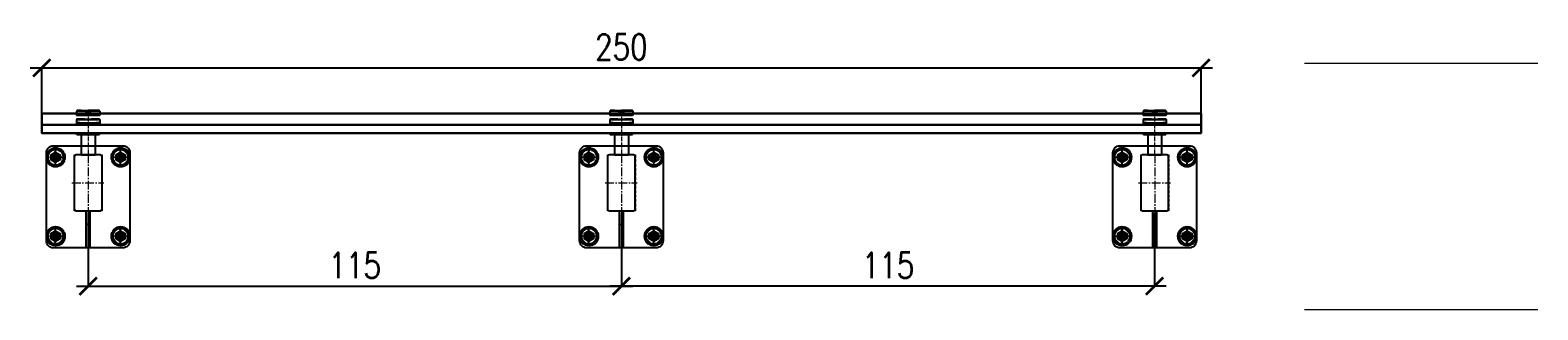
# Model space of a CAD drawing. Header units: millimetres. Extents: x 13188 to 15352, y 1235 to 1861.
# Tile 12 of 12: x 15027 to 15352, y 1726 to 1786. Entities that reach past the tile are written whole.
import ezdxf

# ---------------------------------------------------------------- set-up
doc = ezdxf.new("R2010")
doc.units = ezdxf.units.MM
for name, pattern in [('AM_ISO08W050', [18, 12, -1.5, 3, -1.5]), ('AM_ISO08W050x2', [9, 6, -0.75, 1.5, -0.75]), ('CENTER2', [28.575, 19.05, -3.175, 3.175, -3.175]), ('DASHED2', [9.525, 6.35, -3.175])]:
    doc.linetypes.add(name, pattern=pattern)
for name, color, linetype, lineweight in [('AM_0N', 7, 'Continuous', 50), ('AM_7N', 4, 'AM_ISO08W050', 25), ('gwint', 153, 'Continuous', 18), ('Kreskowa cienka', 85, 'DASHED2', 9), ('Osie', 1, 'CENTER2', 9), ('Przekroje', 252, 'Continuous', 9), ('Zarys szkła', 203, 'Continuous', 30)]:
    doc.layers.add(name, color=color, linetype=linetype, lineweight=lineweight)
doc.layers.add('GEOMETRIE_APS', color=7, linetype='Continuous')
doc.styles.add('OPIS', font='romans.shx', dxfattribs={"width": 0.8, "height": 5.5})
doc.dimstyles.new('DIM25', dxfattribs={"dimscale": 0.25, "dimtxt": 5.5, "dimasz": 15, "dimexe": 0, "dimexo": 0, "dimgap": 7, "dimtad": 1, "dimdec": 4, "dimrnd": 0.5, "dimzin": 9, "dimdsep": 46, "dimtxsty": 'OPIS', "dimblk1": 'ARCHTICK', "dimblk2": 'ARCHTICK', "dimsah": 1, "dimcen": 0, "dimdle": 10, "dimclrd": 1, "dimclre": 1, "dimclrt": 7, "dimadec": 0, "dimazin": 0, "dimtfac": 1, "dimtdec": 4, "dimtix": 1, "dimtmove": 1, "dimatfit": 3, "dimldrblk": 'TICK1', "dimfxl": 1, "dimtolj": 1, "dimtzin": 0, "dimarcsym": 0})

# ---------------------------------------------------------------- blocks, each defined once
blk = doc.blocks.new('*U17')
at = {"layer": 'AM_0N'}
for radius in [18.5, 6.5]:
    blk.add_circle((1441.1, 1484.4), radius, dxfattribs=at)
at = {"layer": 'AM_7N', "linetype": 'AM_ISO08W050x2'}
for p, q in [((1441.1, 1505.9), (1441.1, 1462.9)), ((1419.6, 1484.4), (1462.6, 1484.4))]:
    blk.add_line(p, q, dxfattribs=at)
blk = doc.blocks.new('A$C74D315E2')
blk.add_lwpolyline([(0, 11.3), (-9.8, 5.6), (-9.8, -5.6), (0, -11.3), (9.8, -5.6), (9.8, 5.6)], close=True)
for radius in [8.7, 5.33]:
    blk.add_circle((0, 0), radius)
at = {"layer": 'gwint'}
blk.add_arc((0, 0), 6, 18.2226, 282.732, dxfattribs=at)
at = {"layer": 'Osie'}
for p, q in [((-10.8, 0), (11, 0)), ((0, -12.6), (0, 12.4))]:
    blk.add_line(p, q, dxfattribs=at)
blk = doc.blocks.new('A$C1896410B')
blk.add_blockref('A$C74D315E2', (0, 0))
at = {"layer": 'AM_0N'}
blk.add_blockref('*U17', (-1441.1, -1484.4), dxfattribs=at)
blk = doc.blocks.new('kluytolkyuioyui67ui67i657i8674')
for p, q in [((84322.9, -2248.5), (84321.9, -2249.5)), ((84321.9, -2249.5), (84321.9, -2258.5)), ((84322.9, -2266.7), (84321.9, -2267.7)), ((84321.9, -2267.7), (84321.9, -2276.7)), ((84331.9, -2248.4), (84361.9, -2248.4)), ((84331.9, -2266.6), (84361.9, -2266.6)), ((84370.9, -2248.5), (84371.9, -2249.5)), ((84370.9, -2266.7), (84371.9, -2267.7)), ((84371.9, -2249.5), (84371.9, -2258.5)), ((84371.9, -2267.7), (84371.9, -2276.7)), ((84321.9, -2296.7), (84321.9, -2298.6)), ((84322.9, -2299.6), (84321.9, -2298.6)), ((84370.9, -2299.6), (84371.9, -2298.6)), ((84371.9, -2296.7), (84371.9, -2298.6)), ((84331.9, -2343.8), (84361.9, -2343.8))]:
    blk.add_line(p, q)
for centre, major_axis, start_param, end_param in [((84346.9, -2248.5), (-24, 0), 5.387664, 10.995574), ((84346.9, -2299.6), (24, 0), 3.141593, 6.283185)]:
    blk.add_ellipse(centre, major_axis=major_axis, ratio=0.018183, start_param=start_param, end_param=end_param)
at = {"extrusion": (0, 0, -1)}
for centre, major_axis, ratio, start_param, end_param in [((84346.9, -2266.7), (24, 0), 0.018183, 5.387664, 10.3203), ((84346.9, -2248.5), (24, 0), 0.018183, 5.387664, 10.995574), ((84346.9, -2249.5), (25, 0), 0.017452, 0, 3.141593), ((84346.9, -2256.5), (25, 0), 0.017452, 0, 3.141593), ((84346.9, -2258.5), (25, 0), 0.017452, 0, 3.141593), ((84346.9, -2267.7), (25, 0), 0.017452, 0, 3.141593), ((84346.9, -2274.7), (25, 0), 0.017452, 0, 3.141593), ((84346.9, -2276.7), (25, 0), 0.017452, 0, 3.141593), ((84346.9, -2298.6), (25, 0), 0.017452, 0, 3.141593)]:
    blk.add_ellipse(centre, major_axis=major_axis, ratio=ratio, start_param=start_param, end_param=end_param, dxfattribs=at)
at = {"layer": 'GEOMETRIE_APS'}
for p, q in [((84331.9, -2300.3), (84331.9, -2343.8)), ((84361.9, -2300.3), (84361.9, -2343.8))]:
    blk.add_line(p, q, dxfattribs=at)
for centre, start, end in [((84346.9, -2232.3), 227.0141, 228.7642), ((84346.9, -2250.5), 227.0141, 228.7642), ((84346.9, -2232.3), 311.2358, 312.9859), ((84346.9, -2250.5), 311.2358, 312.9859)]:
    blk.add_arc(centre, 22, start, end, dxfattribs=at)
at = {"layer": 'Osie', "ltscale": 0.5}
blk.add_line((84346.9, -2247.1), (84346.9, -2341.9), dxfattribs=at)
blk = doc.blocks.new('_ArchTick')
at = {"color": 0, "linetype": 'ByBlock', "const_width": 0.15}
blk.add_lwpolyline([(-0.5, -0.5), (0.5, 0.5)], dxfattribs=at)
blk = doc.blocks.new('*D86')
at = {"color": 1, "lineweight": -2, "transparency": 16777216}
for p, q in [((15039.81, 1747.07), (15039.81, 1731.26)), ((15154.81, 1747.07), (15154.81, 1731.26)), ((15037.31, 1731.26), (15157.31, 1731.26))]:
    blk.add_line(p, q, dxfattribs=at)
at = {"layer": 'DEFPOINTS', "color": 0, "transparency": 16777216}
for p in [(15039.81, 1747.07), (15154.81, 1747.07), (15154.81, 1731.26)]:
    blk.add_point(p, dxfattribs=at)
at = {"color": 1, "lineweight": -2, "transparency": 16777216, "xscale": 3.75, "yscale": 3.75, "zscale": 3.75, "rotation": 180}
blk.add_blockref('_ArchTick', (15039.81, 1731.26), dxfattribs=at)
at = {"color": 1, "lineweight": -2, "transparency": 16777216, "xscale": 3.75, "yscale": 3.75, "zscale": 3.75}
blk.add_blockref('_ArchTick', (15154.81, 1731.26), dxfattribs=at)
at = {"color": 7, "transparency": 16777216, "insert": (15097.31, 1735.76), "char_height": 5.5, "attachment_point": 5, "style": 'OPIS'}
blk.add_mtext('\\A1;115', dxfattribs=at)
blk = doc.blocks.new('TICK1')
at = {"color": 0}
for p, q in [((-1, -1), (1, 1)), ((0, -1), (0, 1)), ((0, 0), (-1, 0))]:
    blk.add_line(p, q, dxfattribs=at)
blk = doc.blocks.new('*D87')
at = {"color": 1, "lineweight": -2, "transparency": 16777216}
for p, q in [((15154.81, 1747.07), (15154.81, 1731.26)), ((15269.81, 1747.07), (15269.81, 1731.26)), ((15272.31, 1731.26), (15152.31, 1731.26))]:
    blk.add_line(p, q, dxfattribs=at)
at = {"layer": 'DEFPOINTS', "color": 0, "transparency": 16777216}
for p in [(15154.81, 1747.07), (15269.81, 1747.07), (15154.81, 1731.26)]:
    blk.add_point(p, dxfattribs=at)
at = {"color": 1, "lineweight": -2, "transparency": 16777216, "xscale": 3.75, "yscale": 3.75, "zscale": 3.75, "rotation": 180}
blk.add_blockref('_ArchTick', (15154.81, 1731.26), dxfattribs=at)
at = {"color": 1, "lineweight": -2, "transparency": 16777216, "xscale": 3.75, "yscale": 3.75, "zscale": 3.75}
blk.add_blockref('_ArchTick', (15269.81, 1731.26), dxfattribs=at)
at = {"color": 7, "transparency": 16777216, "insert": (15212.31, 1735.76), "char_height": 5.5, "attachment_point": 5, "style": 'OPIS'}
blk.add_mtext('\\A1;115', dxfattribs=at)
blk = doc.blocks.new('*D92')
at = {"color": 1, "lineweight": -2, "transparency": 16777216}
for p, q in [((15027.31, 1778.27), (15282.31, 1778.27)), ((15029.81, 1768.42), (15029.81, 1778.27)), ((15279.81, 1768.42), (15279.81, 1778.27))]:
    blk.add_line(p, q, dxfattribs=at)
at = {"layer": 'DEFPOINTS', "color": 0, "transparency": 16777216}
for p in [(15279.81, 1778.27), (15029.81, 1768.42), (15279.81, 1768.42)]:
    blk.add_point(p, dxfattribs=at)
at = {"color": 1, "lineweight": -2, "transparency": 16777216, "xscale": 3.75, "yscale": 3.75, "zscale": 3.75, "rotation": 180}
blk.add_blockref('_ArchTick', (15029.81, 1778.27), dxfattribs=at)
at = {"color": 1, "lineweight": -2, "transparency": 16777216, "xscale": 3.75, "yscale": 3.75, "zscale": 3.75}
blk.add_blockref('_ArchTick', (15279.81, 1778.27), dxfattribs=at)
at = {"color": 7, "transparency": 16777216, "insert": (15154.81, 1782.77), "char_height": 5.5, "attachment_point": 5, "style": 'OPIS'}
blk.add_mtext('\\A1;250', dxfattribs=at)
blk = doc.blocks.new('gtr54r6yt56y65')
blk.add_line((108346.8, 4020.9), (108338.8, 4020.9))
for points in [[(108267.8, 4190.9), (108417.8, 4190.9, -0.414214), (108432.8, 4175.9), (108432.8, 3985.9, -0.414214), (108417.8, 3970.9), (108267.8, 3970.9, -0.414214), (108252.8, 3985.9), (108252.8, 4175.9, -0.414214)], [(108316.8, 4050.9), (108368.8, 4050.9, 0.414214), (108372.8, 4054.9), (108372.8, 4166.9, 0.414214), (108368.8, 4170.9), (108316.8, 4170.9, 0.414214), (108312.8, 4166.9), (108312.8, 4054.9, 0.414214)]]:
    blk.add_lwpolyline(points, format="xyb", close=True)
blk.add_lwpolyline([(108338.8, 4050.9), (108346.8, 4050.9), (108346.8, 3970.9), (108338.8, 3970.9)], close=True)
at = {"layer": 'Kreskowa cienka'}
for p, q in [((108269.8, 4172.9), (108275.8, 4172.9)), ((108409.8, 4172.9), (108415.8, 4172.9)), ((108275.8, 4158.9), (108269.8, 4158.9)), ((108415.8, 4158.9), (108409.8, 4158.9)), ((108269.8, 4002.9), (108275.8, 4002.9)), ((108409.8, 4002.9), (108415.8, 4002.9)), ((108275.8, 3988.9), (108269.8, 3988.9)), ((108415.8, 3988.9), (108409.8, 3988.9))]:
    blk.add_line(p, q, dxfattribs=at)
blk.add_lwpolyline([(108312.6, 4171.1), (108373, 4171.1), (108373, 4050.7), (108312.6, 4050.7)], close=True, dxfattribs=at)
for centre, start, end in [((108269.8, 4165.9), 90, 270), ((108275.8, 4165.9), 270, 90), ((108409.8, 4165.9), 90, 270), ((108415.8, 4165.9), 270, 90), ((108269.8, 3995.9), 90, 270), ((108275.8, 3995.9), 270, 90), ((108409.8, 3995.9), 90, 270), ((108415.8, 3995.9), 270, 90)]:
    blk.add_arc(centre, 7, start, end, dxfattribs=at)
at = {"layer": 'Osie'}
for p, q in [((108286.1, 4165.9), (108260.2, 4165.9)), ((108272.8, 4175.4), (108272.8, 4153.7)), ((108342.8, 4172.6), (108342.8, 4046.5)), ((108426.1, 4165.9), (108400.2, 4165.9)), ((108412.8, 4175.4), (108412.8, 4153.7)), ((108307.8, 4110.9), (108376.6, 4110.9)), ((108272.8, 4005.4), (108272.8, 3983.7)), ((108412.8, 4005.4), (108412.8, 3983.7)), ((108286.1, 3995.9), (108260.2, 3995.9)), ((108426.1, 3995.9), (108400.2, 3995.9))]:
    blk.add_line(p, q, dxfattribs=at)

msp = doc.modelspace()

# ---------------------------------------------------------------- linework, layer by layer
at = {"layer": 'Przekroje'}
for p, q in [((15352.44267, 1779.22948), (15302.10195, 1779.22948)), ((15352.44267, 1726.1643), (15302.10195, 1726.1643))]:
    msp.add_line(p, q, dxfattribs=at)
at = {"layer": 'Zarys szkła'}
for points in [[(15029.81486, 1764.22132), (15279.81486, 1764.22132), (15279.81486, 1768.41639), (15029.81486, 1768.41639)], [(15279.81486, 1764.22132), (15029.81486, 1764.22132), (15029.81486, 1765.97306), (15279.81486, 1765.97306)]]:
    msp.add_lwpolyline(points, close=True, dxfattribs=at)

# ---------------------------------------------------------------- block references
at = {"xscale": 0.1, "yscale": 0.1, "zscale": 0.1}
for name, p in [('kluytolkyuioyui67ui67i657i8674', (6605.12118, 1993.8922)), ('kluytolkyuioyui67ui67i657i8674', (6720.12118, 1993.8922)), ('kluytolkyuioyui67ui67i657i8674', (6835.12118, 1993.8922)), ('gtr54r6yt56y65', (4205.53354, 1342.41562)), ('gtr54r6yt56y65', (4320.53354, 1342.41562)), ('gtr54r6yt56y65', (4435.53354, 1342.41562))]:
    msp.add_blockref(name, p, dxfattribs=at)
at = {"xscale": -0.1, "yscale": 0.1, "zscale": 0.1, "rotation": 180}
for p in [(15032.81486, 1759.01006), (15046.81486, 1759.01006), (15147.81486, 1759.01006), (15161.81486, 1759.01006), (15262.81486, 1759.01006), (15276.81486, 1759.01006), (15032.81486, 1742.01006), (15046.81486, 1742.01006), (15147.81486, 1742.01006), (15161.81486, 1742.01006), (15262.81486, 1742.01006), (15276.81486, 1742.01006)]:
    msp.add_blockref('A$C1896410B', p, dxfattribs=at)

# ---------------------------------------------------------------- dimensions: what is measured, and where the dimension line sits
for base, p1, p2, picture, middle in [((15279.81486, 1778.26584), (15029.81486, 1768.41639), (15279.81486, 1768.41639), '*D92', (15154.81486, 1782.76584)), ((15154.81486, 1731.26273), (15039.81486, 1747.06842), (15154.81486, 1747.06842), '*D86', (15097.31486, 1735.76273))]:
    dim = msp.add_linear_dim(base=base, p1=p1, p2=p2, dimstyle='DIM25')
    dim.commit()
    dim.dimension.update_dxf_attribs({"geometry": picture, "text_midpoint": middle})
dim = msp.add_linear_dim(base=(15154.81486, 1731.26273), p1=(15269.81486, 1747.06842), p2=(15154.81486, 1747.06842), angle=180, dimstyle='DIM25')
dim.commit()
dim.dimension.update_dxf_attribs({"geometry": '*D87', "text_midpoint": (15212.31486, 1735.76273)})

doc.saveas('drawing.dxf')
